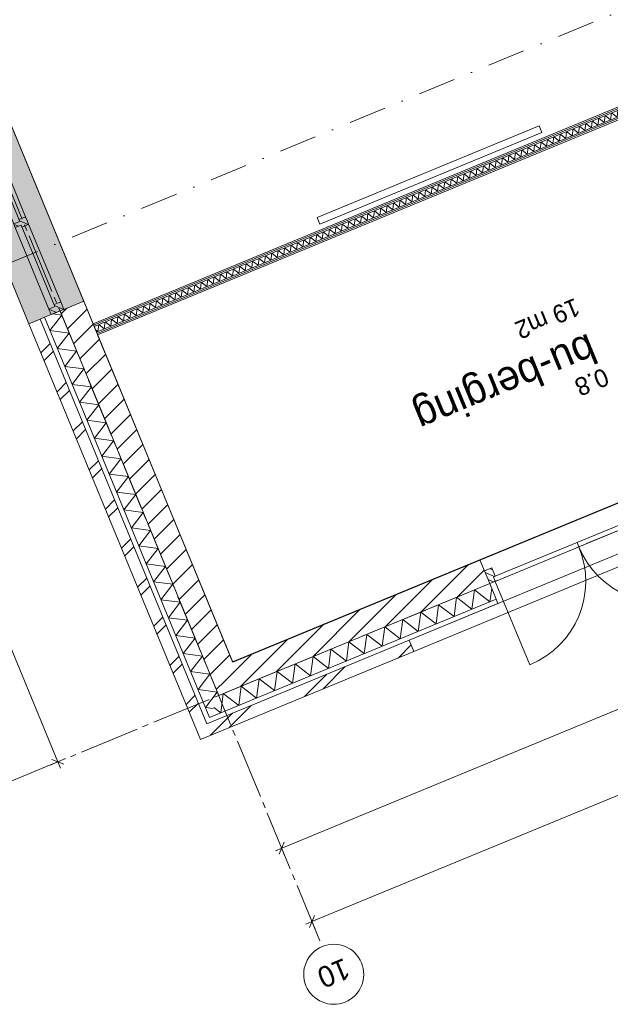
# Model space of a CAD drawing. Header units: millimetres. Extents: x -76965 to 1081933, y -21129 to 30747.
# Tile 2 of 114: x -66914 to -61996, y -21052 to -12854. Entities that reach past the tile are written whole.
import ezdxf
from ezdxf.enums import TextEntityAlignment as Align

# ---------------------------------------------------------------- set-up
doc = ezdxf.new("R2010")
doc.units = ezdxf.units.MM
doc.header["$MEASUREMENT"] = 0
doc.linetypes.add('B0204', pattern=[650, 500, -50, 50, -50])
doc.linetypes.add('B0302', pattern=[625.500011, 313.000011, -156.25, 0, -156.25])
for name, color, linetype in [('007 Stramien', 7, 'Continuous'), ('021 Buitenwanden', 7, 'Continuous'), ('021 Buitenwanden 2D arcering', 7, 'Continuous'), ('021 Buitenwanden Afdek-arcering', 7, 'Continuous'), ('021 Buitenwanden Deuren', 7, 'Continuous'), ('021 Buitenwanden Doorsnede-arcering', 7, 'Continuous'), ('021 Buitenwanden Laagscheidingslijnen', 7, 'Continuous'), ('021 Buitenwanden Ramen', 7, 'Continuous'), ('022 Binnenwanden', 7, 'Continuous'), ('022 Binnenwanden Doorsnede-arcering', 7, 'Continuous'), ('022 Binnenwanden Laagscheidingslijnen', 7, 'Continuous'), ('023 Dekvloer', 7, 'Continuous'), ('079 Vaste inrichting', 7, 'Continuous'), ('102 Teksten ruimten _ Zones', 7, 'Continuous'), ('102 Teksten ruimten _ Zones Zone omranding', 7, 'Continuous'), ('102 Teksten ruimten _ Zones Zone tekst', 7, 'Continuous'), ('121 Drsn-en gevelaanduidingen', 7, 'Continuous'), ('160 Presentatie_Aankleding 2D', 7, 'Continuous')]:
    doc.layers.add(name, color=color, linetype=linetype)
doc.styles.add('GENERATED_STYLE_1', font='txt')
doc.dimstyles.new('GENERATED_STYLE__1', dxfattribs={"dimtxt": 300, "dimasz": 71.25, "dimexe": 0.18, "dimexo": 0, "dimgap": 0.09, "dimtad": 1, "dimdec": 0, "dimzin": 0, "dimdsep": 46, "dimtxsty": 'GENERATED_STYLE_1', "dimblk": 'ARROWHEAD_6', "dimblk1": 'ARROWHEAD_6', "dimblk2": 'ARROWHEAD_6', "dimcen": 0.09, "dimclrd": 1, "dimclre": 1, "dimclrt": 2, "dimadec": 1, "dimazin": 0, "dimtfac": 1, "dimtdec": 4, "dimtmove": 0, "dimatfit": 3, "dimfxl": 1, "dimtolj": 1, "dimtzin": 0, "dimarcsym": 0})
pattern_1 = [(45, (0, 0), (-229.8097, 229.8097), []), (45, (-45.96, 45.96), (-229.8097, 229.8097), [])]
pattern_2 = [(45, (0, 0), (-88.38835, 88.38835), [])]
pattern_3 = [(45, (0, 0), (-31.8198, 31.8198), [])]

# ---------------------------------------------------------------- blocks, each defined once
blk = doc.blocks.new('Slab_1_1', base_point=(-2608.4, 7603))
at = {"layer": '023 Dekvloer', "color": 1, "linetype": 'Continuous', "lineweight": 0, "flags": 128}
blk.add_lwpolyline([(-2608.4, 7603), (-65140.3, -18201.4), (-72388.9, -636), (-38625.6, 13296.7), (-39373.3, 15108.5), (-10604.5, 26980.2)], close=True, dxfattribs=at)
blk = doc.blocks.new('*D75')
at = {"layer": '160 Presentatie_Aankleding 2D', "color": 1, "linetype": 'Continuous', "lineweight": 0}
for p, q in [((-47155.6, -12499.3), (-55844.8, -16085)), ((-55871.6, -16020), (-55818, -16150)), ((-55865.2, -16133.9), (-55824.4, -16036)), ((-55844.8, -16085), (-64731.8, -19752.3)), ((-64731.8, -19752.3), (-64783.8, -19773.8)), ((-64758.7, -19687.3), (-64705, -19817.3)), ((-64711.5, -19703.3), (-64752.2, -19801.3))]:
    blk.add_line(p, q, dxfattribs=at)
at = {"layer": '160 Presentatie_Aankleding 2D', "color": 2, "lineweight": 0, "insert": (-59791.3, -17778.4), "char_height": 300, "attachment_point": 7, "rotation": 202.42397, "style": 'GENERATED_STYLE_1'}
blk.add_mtext('\\A1;{\\fArial|b0|i0|c0|p38;9.614}', dxfattribs=at)
blk = doc.blocks.new('ARROWHEAD_6')
at = {"color": 0, "linetype": 'Continuous', "lineweight": 0}
for p, q in [((0, 0), (-1, 0)), ((-0.5, -0.5), (0.5, 0.5))]:
    blk.add_line(p, q, dxfattribs=at)
blk = doc.blocks.new('*D83')
at = {"layer": '160 Presentatie_Aankleding 2D', "color": 1, "linetype": 'Continuous', "lineweight": 0}
for p, q in [((-69358, -12524.8), (-69228, -12471.2)), ((-69244.1, -12518.4), (-69342, -12477.7)), ((-69293, -12498), (-66596, -19033.6)), ((-66661, -19060.4), (-66531, -19006.8)), ((-66645, -19013.3), (-66547.1, -19054)), ((-66596, -19033.6), (-66574.6, -19085.6))]:
    blk.add_line(p, q, dxfattribs=at)
at = {"layer": '160 Presentatie_Aankleding 2D', "color": 2, "lineweight": 0, "insert": (-68084.7, -15268.8), "char_height": 300, "attachment_point": 7, "rotation": 292.42397, "style": 'GENERATED_STYLE_1'}
blk.add_mtext('\\A1;{\\fArial|b0|i0|c0|p38;7.070}', dxfattribs=at)
blk = doc.blocks.new('*D93')
at = {"layer": '160 Presentatie_Aankleding 2D', "color": 1, "linetype": 'Continuous', "lineweight": 0}
for p, q in [((-1579.3, 5670.3), (-1525.6, 5540.3)), ((-1552.5, 5605.3), (-64480.1, -20362.4)), ((-1572.8, 5556.3), (-1532.1, 5654.2)), ((-1500.5, 5626.7), (-1552.5, 5605.3)), ((-64506.9, -20297.4), (-64453.3, -20427.4)), ((-64459.7, -20313.5), (-64500.4, -20411.4)), ((-64480.1, -20362.4), (-64532.1, -20383.9))]:
    blk.add_line(p, q, dxfattribs=at)
at = {"layer": '160 Presentatie_Aankleding 2D', "color": 2, "lineweight": 0, "insert": (-32414, -7195), "char_height": 300, "attachment_point": 7, "rotation": 202.42397, "style": 'GENERATED_STYLE_1'}
blk.add_mtext('\\A1;{\\fArial|b0|i0|c0|p38;68.075}', dxfattribs=at)
blk = doc.blocks.new('Cutting Plane_4_1', base_point=(-69552.7, -15934.5))
at = {"layer": '121 Drsn-en gevelaanduidingen', "color": 9, "linetype": 'B0302', "lineweight": 0}
blk.add_line((-69367.8, -15858.2), (-12464.1, 7623.7), dxfattribs=at)
blk = doc.blocks.new('*X112')
at = {"layer": '021 Buitenwanden Doorsnede-arcering', "color": 250, "linetype": 'Continuous', "lineweight": 0, "true_color": 0x3f3f3f}
for p, q in [((-66662, -15441.9), (-66563.4, -15313.8)), ((-66638.5, -15303.8), (-66563.4, -15313.8)), ((-66662, -15441.9), (-66501.8, -15463.2)), ((-66600.4, -15591.4), (-66501.8, -15463.2)), ((-66600.4, -15591.4), (-66440.1, -15612.7)), ((-66538.7, -15740.8), (-66440.1, -15612.7)), ((-66538.7, -15740.8), (-66378.4, -15762.1)), ((-66477, -15890.2), (-66378.4, -15762.1)), ((-66477, -15890.2), (-66316.8, -15911.5)), ((-66415.4, -16039.7), (-66316.8, -15911.5)), ((-66415.4, -16039.7), (-66255.1, -16061)), ((-66353.7, -16189.1), (-66255.1, -16061)), ((-66353.7, -16189.1), (-66193.4, -16210.4)), ((-66292, -16338.5), (-66193.4, -16210.4)), ((-66292, -16338.5), (-66131.8, -16359.8)), ((-66230.4, -16488), (-66131.8, -16359.8)), ((-66230.4, -16488), (-66070.1, -16509.3)), ((-66168.7, -16637.4), (-66070.1, -16509.3)), ((-66168.7, -16637.4), (-66008.4, -16658.7)), ((-66107, -16786.8), (-66008.4, -16658.7)), ((-66107, -16786.8), (-65946.8, -16808.1)), ((-66045.4, -16936.3), (-65946.8, -16808.1)), ((-66045.4, -16936.3), (-65885.1, -16957.6)), ((-65983.7, -17085.7), (-65885.1, -16957.6)), ((-65983.7, -17085.7), (-65823.5, -17107)), ((-65922, -17235.1), (-65823.5, -17107)), ((-65922, -17235.1), (-65761.8, -17256.4)), ((-65860.4, -17384.6), (-65761.8, -17256.4)), ((-65860.4, -17384.6), (-65700.1, -17405.9)), ((-65798.7, -17534), (-65700.1, -17405.9)), ((-65798.7, -17534), (-65638.5, -17555.3)), ((-65737, -17683.4), (-65638.5, -17555.3)), ((-65737, -17683.4), (-65576.8, -17704.7)), ((-65675.4, -17832.9), (-65576.8, -17704.7)), ((-65675.4, -17832.9), (-65515.1, -17854.2)), ((-65613.7, -17982.3), (-65515.1, -17854.2)), ((-65613.7, -17982.3), (-65453.5, -18003.6)), ((-65552, -18131.7), (-65453.5, -18003.6)), ((-65552, -18131.7), (-65391.8, -18153.1)), ((-65490.4, -18281.2), (-65391.8, -18153.1)), ((-65490.4, -18281.2), (-65330.1, -18302.5)), ((-65428.7, -18430.6), (-65330.1, -18302.5)), ((-65428.7, -18430.6), (-65268.5, -18451.9)), ((-65367, -18580), (-65268.5, -18451.9)), ((-65367, -18580), (-65301.4, -18588.8))]:
    blk.add_line(p, q, dxfattribs=at)
blk = doc.blocks.new('R2e hout 17_2')
at = {"layer": '021 Buitenwanden 2D arcering', "linetype": 'Continuous', "lineweight": 0, "true_color": 0x000000}
h = blk.add_hatch(dxfattribs=at)
h.set_pattern_fill('310_Naaldhout__01__0001', color=18, style=0, pattern_type=2)
h.set_pattern_definition(pattern_3)
h.paths.add_polyline_path([(-800, 0), (-800, -114), (-733, -114), (-733, -54), (-750, -54), (-750, 0)])
h = blk.add_hatch(dxfattribs=at)
h.set_pattern_fill('310_Naaldhout__01__0001', color=18, style=0, pattern_type=2)
h.set_pattern_definition(pattern_3)
h.paths.add_polyline_path([(0, -114), (0, 0), (-16.5, 0), (-16.5, -54), (-33.5, -54), (-33.5, -114)])
h = blk.add_hatch(dxfattribs=at)
h.set_pattern_fill('310_Naaldhout__01__0001', color=18, style=0, pattern_type=2)
h.set_pattern_definition(pattern_3)
h.paths.add_polyline_path([(0, 0), (0, -114), (33.5, -114), (33.5, -54), (16.5, -54), (16.5, 0)])
h = blk.add_hatch(dxfattribs=at)
h.set_pattern_fill('310_Naaldhout__01__0001', color=18, style=0, pattern_type=2)
h.set_pattern_definition(pattern_3)
h.paths.add_polyline_path([(800, -114), (800, 0), (750, 0), (750, -54), (733, -54), (733, -114)])
at = {"layer": '021 Buitenwanden Ramen', "color": 1, "linetype": 'Continuous', "lineweight": 0}
for p, q in [((-800, 200), (800, 200)), ((-800, 0), (-750, 0)), ((-800, -114), (-800, 0)), ((-750, 0), (-750, -54)), ((-750, 0), (-16.5, 0)), ((-16.5, -54), (-16.5, 0)), ((-16.5, 0), (0, 0)), ((0, 0), (16.5, 0)), ((16.5, 0), (16.5, -54)), ((16.5, 0), (750, 0)), ((750, -54), (750, 0)), ((750, 0), (800, 0)), ((800, 0), (800, -114)), ((-750, -54), (-733, -54)), ((-750, -54), (-16.5, -54)), ((-750, -54), (-16.5, -54)), ((-733, -54), (-733, -114)), ((-33.5, -114), (-33.5, -54)), ((-33.5, -54), (-16.5, -54)), ((16.5, -54), (33.5, -54)), ((16.5, -54), (750, -54)), ((16.5, -54), (750, -54)), ((33.5, -54), (33.5, -114)), ((733, -114), (733, -54)), ((733, -54), (750, -54)), ((-733, -114), (-800, -114)), ((-33.5, -114), (-733, -114)), ((0, -114), (-33.5, -114)), ((33.5, -114), (0, -114)), ((733, -114), (33.5, -114)), ((800, -114), (733, -114)), ((-800, -294), (800, -294))]:
    blk.add_line(p, q, dxfattribs=at)
at = {"layer": '021 Buitenwanden Ramen', "color": 254, "linetype": 'Continuous', "lineweight": 0, "true_color": 0xdfdfdf}
for p, q in [((-800, 0), (-800, -80)), ((800, 0), (800, -80))]:
    blk.add_line(p, q, dxfattribs=at)
at = {"layer": '021 Buitenwanden Ramen', "color": 2, "linetype": 'Continuous', "lineweight": 0}
for p, q in [((-800, -80), (-800, -114)), ((800, -80), (800, -114))]:
    blk.add_line(p, q, dxfattribs=at)
blk = doc.blocks.new('Wall_12_1', base_point=(-65140.3, -18201.4))
at = {"layer": '021 Buitenwanden Afdek-arcering', "linetype": 'Continuous', "lineweight": 0, "true_color": 0xffffff}
blk.add_hatch(color=7, dxfattribs=at).paths.add_polyline_path([(-67447.1, -13906.6), (-66836.7, -15385.6), (-66651.8, -15309.3), (-66546.5, -15265.8), (-66380.1, -15197.1), (-66990.4, -13718.1), (-67156.8, -13786.8), (-67262.2, -13830.3)])
at = {"layer": '021 Buitenwanden Doorsnede-arcering', "linetype": 'Continuous', "lineweight": 0, "true_color": 0x000000}
h = blk.add_hatch(dxfattribs=at)
h.set_pattern_fill('130_Kalkzandsteen_0001', color=18, style=0, pattern_type=2)
h.set_pattern_definition(pattern_2)
h.paths.add_polyline_path([(-66577.9, -15278.8), (-65256.5, -18480.9), (-65140.3, -18201.4), (-66380.1, -15197.1), (-66546.5, -15265.8)])
h = blk.add_hatch(dxfattribs=at)
h.set_pattern_fill('145_Baksteen_0001', color=18, style=0, pattern_type=2)
h.set_pattern_definition(pattern_1)
h.paths.add_polyline_path([(-66836.7, -15385.6), (-65408.5, -18846.5), (-65354.3, -18715.9), (-66744.3, -15347.4)])
at = {"layer": '021 Buitenwanden', "color": 2, "linetype": 'Continuous', "lineweight": 0}
for p, q in [((-66546.5, -15265.8), (-66380.1, -15197.1)), ((-66577.9, -15278.8), (-66546.5, -15265.8))]:
    blk.add_line(p, q, dxfattribs=at)
at = {"layer": '021 Buitenwanden', "color": 254, "linetype": 'Continuous', "lineweight": 0, "true_color": 0xdfdfdf}
for p, q in [((-66707.3, -15332.2), (-66651.8, -15309.3)), ((-66651.8, -15309.3), (-66577.9, -15278.8))]:
    blk.add_line(p, q, dxfattribs=at)
at = {"layer": '021 Buitenwanden', "color": 3, "linetype": 'Continuous', "lineweight": 0}
blk.add_line((-66836.7, -15385.6), (-66744.3, -15347.4), dxfattribs=at)
at = {"layer": '021 Buitenwanden', "color": 9, "linetype": 'Continuous', "lineweight": 0}
blk.add_line((-66744.3, -15347.4), (-66707.3, -15332.2), dxfattribs=at)
at = {"layer": '021 Buitenwanden', "color": 2, "linetype": 'Continuous', "lineweight": 0, "flags": 128}
blk.add_lwpolyline([(-65140.3, -18201.4), (-66380.1, -15197.1)], dxfattribs=at)
at = {"layer": '021 Buitenwanden', "color": 3, "linetype": 'Continuous', "lineweight": 0, "flags": 128}
blk.add_lwpolyline([(-66836.7, -15385.6), (-65408.5, -18846.5)], dxfattribs=at)
at = {"layer": '021 Buitenwanden Laagscheidingslijnen', "color": 2, "linetype": 'Continuous', "lineweight": 0}
blk.add_line((-66577.9, -15278.8), (-65256.5, -18480.9), dxfattribs=at)
at = {"layer": '021 Buitenwanden Laagscheidingslijnen', "color": 3, "linetype": 'Continuous', "lineweight": 0}
blk.add_line((-66744.3, -15347.4), (-65354.3, -18715.9), dxfattribs=at)
at = {"layer": '021 Buitenwanden Laagscheidingslijnen', "color": 1, "linetype": 'Continuous', "lineweight": 0}
blk.add_line((-66707.3, -15332.2), (-65332.5, -18663.7), dxfattribs=at)
at = {"layer": '021 Buitenwanden', "color": 1, "lineweight": 0}
blk.add_blockref('*X112', (0, 0), dxfattribs=at)
at = {"layer": '021 Buitenwanden Ramen', "color": 1, "linetype": 'Continuous', "lineweight": 0, "zscale": 1000, "rotation": 112.4239742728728}
blk.add_blockref('R2e hout 17_2', (-66957, -14569.8), dxfattribs=at)
blk = doc.blocks.new('*X153')
at = {"layer": '021 Buitenwanden Doorsnede-arcering', "color": 250, "linetype": 'Continuous', "lineweight": 0, "true_color": 0x3f3f3f}
for p, q in [((-63147.6, -17762), (-63126.2, -17601.8)), ((-62998.1, -17700.4), (-63126.2, -17601.8)), ((-62998.1, -17700.4), (-62983.4, -17589.4)), ((-63297, -17823.7), (-63275.7, -17663.4)), ((-63147.6, -17762), (-63275.7, -17663.4)), ((-63595.9, -17947), (-63574.6, -17786.8)), ((-63446.4, -17885.3), (-63574.6, -17786.8)), ((-63446.4, -17885.3), (-63425.1, -17725.1)), ((-63297, -17823.7), (-63425.1, -17725.1)), ((-63745.3, -18008.7), (-63724, -17848.4)), ((-63595.9, -17947), (-63724, -17848.4)), ((-63894.7, -18070.3), (-63873.4, -17910.1)), ((-63745.3, -18008.7), (-63873.4, -17910.1)), ((-64193.6, -18193.7), (-64172.3, -18033.4)), ((-64044.2, -18132), (-64172.3, -18033.4)), ((-64044.2, -18132), (-64022.9, -17971.8)), ((-63894.7, -18070.3), (-64022.9, -17971.8)), ((-64343, -18255.3), (-64321.7, -18095.1)), ((-64193.6, -18193.7), (-64321.7, -18095.1)), ((-64492.5, -18317), (-64471.2, -18156.8)), ((-64343, -18255.3), (-64471.2, -18156.8)), ((-64791.3, -18440.3), (-64770, -18280.1)), ((-64641.9, -18378.7), (-64770, -18280.1)), ((-64641.9, -18378.7), (-64620.6, -18218.4)), ((-64492.5, -18317), (-64620.6, -18218.4)), ((-64940.8, -18502), (-64919.5, -18341.8)), ((-64791.3, -18440.3), (-64919.5, -18341.8)), ((-65090.2, -18563.7), (-65068.9, -18403.4)), ((-64940.8, -18502), (-65068.9, -18403.4)), ((-65239.6, -18625.3), (-65218.3, -18465.1)), ((-65090.2, -18563.7), (-65218.3, -18465.1)), ((-65239.6, -18625.3), (-65297.9, -18580.5))]:
    blk.add_line(p, q, dxfattribs=at)
blk = doc.blocks.new('R nis rechthoekig 17_4')
at = {"layer": '021 Buitenwanden Ramen', "color": 1, "linetype": 'Continuous', "lineweight": 0}
for p, q in [((-1202.7, 100), (1202.7, 100)), ((-1202.7, 100), (-1202.7, 0)), ((1202.7, 0), (1202.7, 100)), ((-1202.7, 0), (1202.7, 0))]:
    blk.add_line(p, q, dxfattribs=at)
blk.add_point((1202.7, 100), dxfattribs=at)
blk = doc.blocks.new('D2a bi h 17_2')
at = {"layer": '021 Buitenwanden 2D arcering', "linetype": 'Continuous', "lineweight": 0, "true_color": 0x000000}
h = blk.add_hatch(dxfattribs=at)
h.set_pattern_fill('310_Naaldhout__01__0001', color=18, style=0, pattern_type=2)
h.set_pattern_definition(pattern_3)
h.paths.add_polyline_path([(-802.7, 0), (-802.7, -114), (-769.2, -114), (-769.2, 0)])
h = blk.add_hatch(dxfattribs=at)
h.set_pattern_fill('310_Naaldhout__01__0001', color=18, style=0, pattern_type=2)
h.set_pattern_definition(pattern_3)
h.paths.add_polyline_path([(-769.2, 0), (-769.2, -114), (-752.7, -114), (-752.7, 0)])
h = blk.add_hatch(dxfattribs=at)
h.set_pattern_fill('310_Naaldhout__01__0001', color=18, style=0, pattern_type=2)
h.set_pattern_definition(pattern_3)
h.paths.add_polyline_path([(752.7, 0), (752.7, -114), (769.2, -114), (769.2, 0)])
h = blk.add_hatch(dxfattribs=at)
h.set_pattern_fill('310_Naaldhout__01__0001', color=18, style=0, pattern_type=2)
h.set_pattern_definition(pattern_3)
h.paths.add_polyline_path([(802.7, 0), (769.2, 0), (769.2, -114), (802.7, -114)])
h = blk.add_hatch(dxfattribs=at)
h.set_pattern_fill('310_Naaldhout__01__0001', color=18, style=0, pattern_type=2)
h.set_pattern_definition(pattern_3)
h.paths.add_polyline_path([(-752.7, -40), (-752.7, -114), (-735.7, -114), (-735.7, -40)])
h = blk.add_hatch(dxfattribs=at)
h.set_pattern_fill('310_Naaldhout__01__0001', color=18, style=0, pattern_type=2)
h.set_pattern_definition(pattern_3)
h.paths.add_polyline_path([(752.7, -40), (735.7, -40), (735.7, -114), (752.7, -114)])
at = {"layer": '021 Buitenwanden Deuren', "color": 9, "linetype": 'Continuous', "lineweight": 0}
for p, q in [((-752.7, 0), (-752.7, 752.7)), ((752.7, 0), (752.7, 752.7))]:
    blk.add_line(p, q, dxfattribs=at)
at = {"layer": '021 Buitenwanden Deuren', "color": 1, "linetype": 'Continuous', "lineweight": 0}
for p, q in [((-802.7, 0), (-735.7, 0)), ((-752.7, 0), (752.7, 0)), ((-752.7, -40), (-752.7, 0)), ((0, 0), (0, -40)), ((735.7, 0), (802.7, 0)), ((752.7, 0), (752.7, -40)), ((752.7, -40), (-752.7, -40)), ((-735.7, -40), (-735.7, -114)), ((735.7, -40), (735.7, -114)), ((-802.7, -114), (-735.7, -114)), ((735.7, -114), (802.7, -114))]:
    blk.add_line(p, q, dxfattribs=at)
at = {"layer": '021 Buitenwanden Deuren', "color": 2, "linetype": 'Continuous', "lineweight": 0}
for p, q in [((-802.7, -114), (-802.7, 0)), ((802.7, -114), (802.7, 0))]:
    blk.add_line(p, q, dxfattribs=at)
at = {"layer": '021 Buitenwanden Deuren', "color": 9, "linetype": 'Continuous', "lineweight": 0}
for centre, start, end in [((-752.7, 0), 0, 90), ((752.7, 0), 90, 180)]:
    blk.add_arc(centre, 752.7, start, end, dxfattribs=at)
blk = doc.blocks.new('Wall_15_1', base_point=(-39019.9, -7422.6))
at = {"layer": '021 Buitenwanden Doorsnede-arcering', "linetype": 'Continuous', "lineweight": 0, "true_color": 0x000000}
h = blk.add_hatch(dxfattribs=at)
h.set_pattern_fill('130_Kalkzandsteen_0001', color=18, style=0, pattern_type=2)
h.set_pattern_definition(pattern_2)
h.paths.add_polyline_path([(-65140.3, -18201.4), (-65256.5, -18480.9), (-62999.8, -17549.6), (-63043.3, -17444.2), (-63081.4, -17351.8)])
h = blk.add_hatch(dxfattribs=at)
h.set_pattern_fill('145_Baksteen_0001', color=18, style=0, pattern_type=2)
h.set_pattern_definition(pattern_1)
h.paths.add_polyline_path([(-65354.3, -18715.9), (-65408.5, -18846.5), (-63632.5, -18113.6), (-63670.6, -18021.1)])
at = {"layer": '021 Buitenwanden', "color": 2, "linetype": 'Continuous', "lineweight": 0}
for p, q in [((-63081.4, -17351.8), (-63043.3, -17444.2)), ((-63043.3, -17444.2), (-62999.8, -17549.6))]:
    blk.add_line(p, q, dxfattribs=at)
at = {"layer": '021 Buitenwanden', "color": 254, "linetype": 'Continuous', "lineweight": 0, "true_color": 0xdfdfdf}
blk.add_line((-62999.8, -17549.6), (-62946.4, -17679), dxfattribs=at)
at = {"layer": '021 Buitenwanden', "color": 9, "linetype": 'Continuous', "lineweight": 0}
blk.add_line((-62946.4, -17679), (-62931.1, -17716), dxfattribs=at)
at = {"layer": '021 Buitenwanden', "color": 1, "linetype": 'Continuous', "lineweight": 0}
for p in [(-62931.1, -17716), (-63632.5, -18113.6)]:
    blk.add_line(p, (-63670.6, -18021.1), dxfattribs=at)
at = {"layer": '021 Buitenwanden', "color": 2, "linetype": 'Continuous', "lineweight": 0, "flags": 128}
blk.add_lwpolyline([(-63081.4, -17351.8), (-65140.3, -18201.4)], dxfattribs=at)
at = {"layer": '021 Buitenwanden', "color": 3, "linetype": 'Continuous', "lineweight": 0, "flags": 128}
blk.add_lwpolyline([(-65408.5, -18846.5), (-63632.5, -18113.6)], dxfattribs=at)
at = {"layer": '021 Buitenwanden Laagscheidingslijnen', "color": 2, "linetype": 'Continuous', "lineweight": 0}
blk.add_line((-65256.5, -18480.9), (-62999.8, -17549.6), dxfattribs=at)
at = {"layer": '021 Buitenwanden Laagscheidingslijnen', "color": 1, "linetype": 'Continuous', "lineweight": 0}
blk.add_line((-65332.5, -18663.7), (-62946.4, -17679), dxfattribs=at)
at = {"layer": '021 Buitenwanden Laagscheidingslijnen', "color": 3, "linetype": 'Continuous', "lineweight": 0}
blk.add_line((-65354.3, -18715.9), (-63670.6, -18021.1), dxfattribs=at)
at = {"layer": '021 Buitenwanden', "color": 1, "lineweight": 0}
blk.add_blockref('*X153', (0, 0), dxfattribs=at)
at = {"layer": '021 Buitenwanden Deuren', "color": 1, "linetype": 'Continuous', "lineweight": 0, "xscale": -1, "zscale": 1000, "rotation": 202.4239728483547}
blk.add_blockref('D2a bi h 17_2', (-62257.8, -17243.4), dxfattribs=at)
at = {"layer": '021 Buitenwanden Ramen', "color": 1, "linetype": 'Continuous', "lineweight": 0, "zscale": 1000, "rotation": 202.4239728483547}
blk.add_blockref('R nis rechthoekig 17_4', (-62558.9, -17562.4), dxfattribs=at)
blk = doc.blocks.new('bu-berging_0.8_10_1', base_point=(-62881.1, -15837.8))
at = {"layer": '102 Teksten ruimten _ Zones Zone tekst', "color": 2, "lineweight": 0, "style": 'GENERATED_STYLE_1'}
for tag, height, p in [('ROOM_AREA', 150, (-62231.7, -15306.6)), ('ROOM_NAME', 250, (-62081.8, -15692.6)), ('ROOM_NUMBER', 150, (-61991.9, -15887.7))]:
    blk.add_attdef(tag, text='', height=height, rotation=202.42397, dxfattribs=at).set_placement(p, align=Align.TOP_LEFT)
blk = doc.blocks.new('*X1121')
at = {"layer": '022 Binnenwanden Doorsnede-arcering', "color": 250, "linetype": 'Continuous', "lineweight": 0, "true_color": 0x3f3f3f}
for p, q in [((-60338.7, -13005.2), (-60331.1, -12948)), ((-60285.4, -12983.2), (-60331.1, -12948)), ((-60285.4, -12983.2), (-60277.8, -12925.9)), ((-60246.5, -12950), (-60277.8, -12925.9)), ((-60498.9, -13071.3), (-60491.2, -13014)), ((-60445.5, -13049.2), (-60491.2, -13014)), ((-60445.5, -13049.2), (-60437.9, -12992)), ((-60392.1, -13027.2), (-60437.9, -12992)), ((-60392.1, -13027.2), (-60384.5, -12970)), ((-60338.7, -13005.2), (-60384.5, -12970)), ((-60712.3, -13159.4), (-60704.7, -13102.1)), ((-60659, -13137.3), (-60704.7, -13102.1)), ((-60659, -13137.3), (-60651.4, -13080.1)), ((-60605.6, -13115.3), (-60651.4, -13080.1)), ((-60605.6, -13115.3), (-60598, -13058.1)), ((-60552.2, -13093.3), (-60598, -13058.1)), ((-60552.2, -13093.3), (-60544.6, -13036.1)), ((-60498.9, -13071.3), (-60544.6, -13036.1)), ((-60925.8, -13247.5), (-60918.2, -13190.2)), ((-60872.4, -13225.4), (-60918.2, -13190.2)), ((-60872.4, -13225.4), (-60864.8, -13168.2)), ((-60819.1, -13203.4), (-60864.8, -13168.2)), ((-60819.1, -13203.4), (-60811.5, -13146.2)), ((-60765.7, -13181.4), (-60811.5, -13146.2)), ((-60765.7, -13181.4), (-60758.1, -13124.2)), ((-60712.3, -13159.4), (-60758.1, -13124.2)), ((-61139.3, -13335.5), (-61131.7, -13278.3)), ((-61085.9, -13313.5), (-61131.7, -13278.3)), ((-61085.9, -13313.5), (-61078.3, -13256.3)), ((-61032.5, -13291.5), (-61078.3, -13256.3)), ((-61032.5, -13291.5), (-61024.9, -13234.3)), ((-60979.2, -13269.5), (-61024.9, -13234.3)), ((-60979.2, -13269.5), (-60971.6, -13212.2)), ((-60925.8, -13247.5), (-60971.6, -13212.2)), ((-61299.4, -13401.6), (-61291.8, -13344.4)), ((-61246, -13379.6), (-61291.8, -13344.4)), ((-61246, -13379.6), (-61238.4, -13322.4)), ((-61192.7, -13357.6), (-61238.4, -13322.4)), ((-61192.7, -13357.6), (-61185, -13300.3)), ((-61139.3, -13335.5), (-61185, -13300.3)), ((-61512.9, -13489.7), (-61505.3, -13432.5)), ((-61459.5, -13467.7), (-61505.3, -13432.5)), ((-61459.5, -13467.7), (-61451.9, -13410.5)), ((-61406.1, -13445.7), (-61451.9, -13410.5)), ((-61406.1, -13445.7), (-61398.5, -13388.4)), ((-61352.8, -13423.6), (-61398.5, -13388.4)), ((-61352.8, -13423.6), (-61345.2, -13366.4)), ((-61299.4, -13401.6), (-61345.2, -13366.4)), ((-61726.4, -13577.8), (-61718.7, -13520.6)), ((-61673, -13555.8), (-61718.7, -13520.6)), ((-61673, -13555.8), (-61665.4, -13498.6)), ((-61619.6, -13533.8), (-61665.4, -13498.6)), ((-61619.6, -13533.8), (-61612, -13476.5)), ((-61566.2, -13511.7), (-61612, -13476.5)), ((-61566.2, -13511.7), (-61558.6, -13454.5)), ((-61512.9, -13489.7), (-61558.6, -13454.5)), ((-61886.5, -13643.9), (-61878.8, -13586.6)), ((-61833.1, -13621.9), (-61878.8, -13586.6)), ((-61833.1, -13621.9), (-61825.5, -13564.6)), ((-61779.7, -13599.8), (-61825.5, -13564.6)), ((-61779.7, -13599.8), (-61772.1, -13542.6)), ((-61726.4, -13577.8), (-61772.1, -13542.6)), ((-62099.9, -13732), (-62092.3, -13674.7)), ((-62046.6, -13709.9), (-62092.3, -13674.7)), ((-62046.6, -13709.9), (-62039, -13652.7)), ((-61993.2, -13687.9), (-62039, -13652.7)), ((-61993.2, -13687.9), (-61985.6, -13630.7)), ((-61939.8, -13665.9), (-61985.6, -13630.7)), ((-61939.8, -13665.9), (-61932.2, -13608.7)), ((-61886.5, -13643.9), (-61932.2, -13608.7)), ((-62313.4, -13820.1), (-62305.8, -13762.8)), ((-62260, -13798), (-62305.8, -13762.8)), ((-62260, -13798), (-62252.4, -13740.8)), ((-62206.7, -13776), (-62252.4, -13740.8)), ((-62206.7, -13776), (-62199.1, -13718.8)), ((-62153.3, -13754), (-62199.1, -13718.8)), ((-62153.3, -13754), (-62145.7, -13696.8)), ((-62099.9, -13732), (-62145.7, -13696.8)), ((-62526.9, -13908.2), (-62519.3, -13850.9)), ((-62473.5, -13886.1), (-62519.3, -13850.9)), ((-62473.5, -13886.1), (-62465.9, -13828.9)), ((-62420.2, -13864.1), (-62465.9, -13828.9)), ((-62420.2, -13864.1), (-62412.5, -13806.9)), ((-62366.8, -13842.1), (-62412.5, -13806.9)), ((-62366.8, -13842.1), (-62359.2, -13784.9)), ((-62313.4, -13820.1), (-62359.2, -13784.9)), ((-62687, -13974.2), (-62679.4, -13917)), ((-62633.6, -13952.2), (-62679.4, -13917)), ((-62633.6, -13952.2), (-62626, -13895)), ((-62580.3, -13930.2), (-62626, -13895)), ((-62580.3, -13930.2), (-62572.7, -13872.9)), ((-62526.9, -13908.2), (-62572.7, -13872.9)), ((-62900.5, -14062.3), (-62892.9, -14005.1)), ((-62847.1, -14040.3), (-62892.9, -14005.1)), ((-62847.1, -14040.3), (-62839.5, -13983.1)), ((-62793.7, -14018.3), (-62839.5, -13983.1)), ((-62793.7, -14018.3), (-62786.1, -13961)), ((-62740.4, -13996.3), (-62786.1, -13961)), ((-62740.4, -13996.3), (-62732.8, -13939)), ((-62687, -13974.2), (-62732.8, -13939)), ((-63114, -14150.4), (-63106.3, -14093.2)), ((-63060.6, -14128.4), (-63106.3, -14093.2)), ((-63060.6, -14128.4), (-63053, -14071.2)), ((-63007.2, -14106.4), (-63053, -14071.2)), ((-63007.2, -14106.4), (-62999.6, -14049.1)), ((-62953.9, -14084.3), (-62999.6, -14049.1)), ((-62953.9, -14084.3), (-62946.2, -14027.1)), ((-62900.5, -14062.3), (-62946.2, -14027.1)), ((-63327.4, -14238.5), (-63319.8, -14181.3)), ((-63274.1, -14216.5), (-63319.8, -14181.3)), ((-63274.1, -14216.5), (-63266.5, -14159.3)), ((-63220.7, -14194.5), (-63266.5, -14159.3)), ((-63220.7, -14194.5), (-63213.1, -14137.2)), ((-63167.3, -14172.4), (-63213.1, -14137.2)), ((-63167.3, -14172.4), (-63159.7, -14115.2)), ((-63114, -14150.4), (-63159.7, -14115.2)), ((-63487.5, -14304.6), (-63479.9, -14247.3)), ((-63434.2, -14282.6), (-63479.9, -14247.3)), ((-63434.2, -14282.6), (-63426.6, -14225.3)), ((-63380.8, -14260.5), (-63426.6, -14225.3)), ((-63380.8, -14260.5), (-63373.2, -14203.3)), ((-63327.4, -14238.5), (-63373.2, -14203.3)), ((-63701, -14392.7), (-63693.4, -14335.4)), ((-63647.7, -14370.6), (-63693.4, -14335.4)), ((-63647.7, -14370.6), (-63640, -14313.4)), ((-63594.3, -14348.6), (-63640, -14313.4)), ((-63594.3, -14348.6), (-63586.7, -14291.4)), ((-63540.9, -14326.6), (-63586.7, -14291.4)), ((-63540.9, -14326.6), (-63533.3, -14269.4)), ((-63487.5, -14304.6), (-63533.3, -14269.4)), ((-63914.5, -14480.8), (-63906.9, -14423.5)), ((-63861.1, -14458.7), (-63906.9, -14423.5)), ((-63861.1, -14458.7), (-63853.5, -14401.5)), ((-63807.8, -14436.7), (-63853.5, -14401.5)), ((-63807.8, -14436.7), (-63800.2, -14379.5)), ((-63754.4, -14414.7), (-63800.2, -14379.5)), ((-63754.4, -14414.7), (-63746.8, -14357.5)), ((-63701, -14392.7), (-63746.8, -14357.5)), ((-64074.6, -14546.8), (-64067, -14489.6)), ((-64021.2, -14524.8), (-64067, -14489.6)), ((-64021.2, -14524.8), (-64013.6, -14467.6)), ((-63967.9, -14502.8), (-64013.6, -14467.6)), ((-63967.9, -14502.8), (-63960.3, -14445.6)), ((-63914.5, -14480.8), (-63960.3, -14445.6)), ((-64288.1, -14634.9), (-64280.5, -14577.7)), ((-64234.7, -14612.9), (-64280.5, -14577.7)), ((-64234.7, -14612.9), (-64227.1, -14555.7)), ((-64181.3, -14590.9), (-64227.1, -14555.7)), ((-64181.3, -14590.9), (-64173.7, -14533.7)), ((-64128, -14568.9), (-64173.7, -14533.7)), ((-64128, -14568.9), (-64120.4, -14511.6)), ((-64074.6, -14546.8), (-64120.4, -14511.6)), ((-64501.6, -14723), (-64494, -14665.8)), ((-64448.2, -14701), (-64494, -14665.8)), ((-64448.2, -14701), (-64440.6, -14643.8)), ((-64394.8, -14679), (-64440.6, -14643.8)), ((-64394.8, -14679), (-64387.2, -14621.7)), ((-64341.5, -14657), (-64387.2, -14621.7)), ((-64341.5, -14657), (-64333.8, -14599.7)), ((-64288.1, -14634.9), (-64333.8, -14599.7)), ((-64715, -14811.1), (-64707.4, -14753.9)), ((-64661.7, -14789.1), (-64707.4, -14753.9)), ((-64661.7, -14789.1), (-64654.1, -14731.9)), ((-64608.3, -14767.1), (-64654.1, -14731.9)), ((-64608.3, -14767.1), (-64600.7, -14709.8)), ((-64554.9, -14745), (-64600.7, -14709.8)), ((-64554.9, -14745), (-64547.3, -14687.8)), ((-64501.6, -14723), (-64547.3, -14687.8)), ((-64875.2, -14877.2), (-64867.5, -14820)), ((-64821.8, -14855.2), (-64867.5, -14820)), ((-64821.8, -14855.2), (-64814.2, -14797.9)), ((-64768.4, -14833.1), (-64814.2, -14797.9)), ((-64768.4, -14833.1), (-64760.8, -14775.9)), ((-64715, -14811.1), (-64760.8, -14775.9)), ((-65088.6, -14965.3), (-65081, -14908.1)), ((-65035.3, -14943.3), (-65081, -14908.1)), ((-65035.3, -14943.3), (-65027.6, -14886)), ((-64981.9, -14921.2), (-65027.6, -14886)), ((-64981.9, -14921.2), (-64974.3, -14864)), ((-64928.5, -14899.2), (-64974.3, -14864)), ((-64928.5, -14899.2), (-64920.9, -14842)), ((-64875.2, -14877.2), (-64920.9, -14842)), ((-65302.1, -15053.4), (-65294.5, -14996.1)), ((-65248.7, -15031.4), (-65294.5, -14996.1)), ((-65248.7, -15031.4), (-65241.1, -14974.1)), ((-65195.4, -15009.3), (-65241.1, -14974.1)), ((-65195.4, -15009.3), (-65187.8, -14952.1)), ((-65142, -14987.3), (-65187.8, -14952.1)), ((-65142, -14987.3), (-65134.4, -14930.1)), ((-65088.6, -14965.3), (-65134.4, -14930.1)), ((-65515.6, -15141.5), (-65508, -15084.2)), ((-65462.2, -15119.4), (-65508, -15084.2)), ((-65462.2, -15119.4), (-65454.6, -15062.2)), ((-65408.8, -15097.4), (-65454.6, -15062.2)), ((-65408.8, -15097.4), (-65401.2, -15040.2)), ((-65355.5, -15075.4), (-65401.2, -15040.2)), ((-65355.5, -15075.4), (-65347.9, -15018.2)), ((-65302.1, -15053.4), (-65347.9, -15018.2)), ((-65675.7, -15207.5), (-65668.1, -15150.3)), ((-65622.3, -15185.5), (-65668.1, -15150.3)), ((-65622.3, -15185.5), (-65614.7, -15128.3)), ((-65569, -15163.5), (-65614.7, -15128.3)), ((-65569, -15163.5), (-65561.3, -15106.3)), ((-65515.6, -15141.5), (-65561.3, -15106.3)), ((-65889.2, -15295.6), (-65881.6, -15238.4)), ((-65835.8, -15273.6), (-65881.6, -15238.4)), ((-65835.8, -15273.6), (-65828.2, -15216.4)), ((-65782.4, -15251.6), (-65828.2, -15216.4)), ((-65782.4, -15251.6), (-65774.8, -15194.4)), ((-65729.1, -15229.6), (-65774.8, -15194.4)), ((-65729.1, -15229.6), (-65721.5, -15172.3)), ((-65675.7, -15207.5), (-65721.5, -15172.3)), ((-66102.7, -15383.7), (-66095, -15326.5)), ((-66049.3, -15361.7), (-66095, -15326.5)), ((-66049.3, -15361.7), (-66041.7, -15304.5)), ((-65995.9, -15339.7), (-66041.7, -15304.5)), ((-65995.9, -15339.7), (-65988.3, -15282.4)), ((-65942.5, -15317.7), (-65988.3, -15282.4)), ((-65942.5, -15317.7), (-65934.9, -15260.4)), ((-65889.2, -15295.6), (-65934.9, -15260.4)), ((-66262.8, -15449.8), (-66255.1, -15392.6)), ((-66209.4, -15427.8), (-66255.1, -15392.6)), ((-66209.4, -15427.8), (-66201.8, -15370.5)), ((-66156, -15405.8), (-66201.8, -15370.5)), ((-66156, -15405.8), (-66148.4, -15348.5)), ((-66102.7, -15383.7), (-66148.4, -15348.5)), ((-66262.8, -15449.8), (-66281.9, -15435.1))]:
    blk.add_line(p, q, dxfattribs=at)
blk = doc.blocks.new('Wall_40_1', base_point=(-60269.1, -12895.3))
at = {"layer": '022 Binnenwanden', "color": 1, "linetype": 'Continuous', "lineweight": 0, "flags": 128}
for points in [[(-60269.1, -12895.3), (-66302.5, -15385.1)], [(-66264.4, -15477.5), (-60230.9, -12987.7)], [(-66297.8, -15396.6), (-66302.5, -15385.1)], [(-66293, -15408.2), (-66297.8, -15396.6)], [(-66273.9, -15454.4), (-66293, -15408.2)], [(-66269.1, -15466), (-66273.9, -15454.4)], [(-66264.4, -15477.5), (-66269.1, -15466)]]:
    blk.add_lwpolyline(points, dxfattribs=at)
at = {"layer": '022 Binnenwanden Laagscheidingslijnen', "color": 9, "linetype": 'Continuous', "lineweight": 0}
for p, q in [((-60264.3, -12906.9), (-66297.8, -15396.6)), ((-60259.5, -12918.4), (-66293, -15408.2)), ((-66273.9, -15454.4), (-60240.4, -12964.6)), ((-66269.1, -15466), (-60235.7, -12976.2))]:
    blk.add_line(p, q, dxfattribs=at)
at = {"layer": '022 Binnenwanden', "color": 1, "lineweight": 0}
blk.add_blockref('*X1121', (0, 0), dxfattribs=at)
blk = doc.blocks.new('Notitiebord 17+')
at = {"layer": '079 Vaste inrichting', "color": 1, "linetype": 'Continuous', "lineweight": 0}
for p, q in [((2000, 60), (0, 60)), ((0, 60), (0, 0)), ((0, 0), (2000, 0)), ((2000, 0), (2000, 60))]:
    blk.add_line(p, q, dxfattribs=at)
blk = doc.blocks.new('Standard grid marker')
at = {"layer": '007 Stramien', "color": 6, "linetype": 'B0204', "lineweight": 0}
blk.add_line((17821, 0), (26821, 0), dxfattribs=at)
at = {"layer": '007 Stramien', "color": 212, "linetype": 'Continuous', "lineweight": 0, "true_color": 0xcc00cc}
for start, end in [(0, 180), (180, 0)]:
    blk.add_arc((27071, 0), 250, start, end, dxfattribs=at)
at = {"layer": '007 Stramien', "color": 6, "lineweight": 0, "style": 'GENERATED_STYLE_1'}
for tag, p in [('AC_MarkerText_1_0', (-250, 8.6)), ('AC_MarkerText_1_1', (27071, 8.6))]:
    blk.add_attdef(tag, text='', height=175, rotation=270, dxfattribs=at).set_placement(p, align=Align.MIDDLE_CENTER)
blk = doc.blocks.new('Standard grid marker_3')
at = {"layer": '007 Stramien', "color": 6, "linetype": 'B0204', "lineweight": 0}
blk.add_line((64151.8, 0), (73151.8, 0), dxfattribs=at)
at = {"layer": '007 Stramien', "color": 6, "lineweight": 0, "style": 'GENERATED_STYLE_1'}
for tag, p in [('AC_MarkerText_1_0', (-250, 10)), ('AC_MarkerText_1_1', (73401.8, 10))]:
    blk.add_attdef(tag, text='', height=175, dxfattribs=at).set_placement(p, align=Align.MIDDLE_CENTER)

msp = doc.modelspace()

# ---------------------------------------------------------------- linework, layer by layer
at = {"layer": '102 Teksten ruimten _ Zones Zone omranding', "color": 33, "linetype": 'Continuous', "lineweight": 0, "true_color": 0xde9d5d, "flags": 128}
msp.add_lwpolyline([(-69851.3, -6785.2), (-66302.5, -15385.1), (-60269.1, -12895.3), (-63817.9, -4295.5)], close=True, dxfattribs=at)
at = {"layer": '102 Teksten ruimten _ Zones Zone omranding', "color": 9, "linetype": 'Continuous', "lineweight": 0, "true_color": 0xcec5b0, "flags": 128}
msp.add_lwpolyline([(-66264.4, -15477.5), (-65139.5, -18203.4), (-59106, -15713.7), (-60230.9, -12987.7)], close=True, dxfattribs=at)

# ---------------------------------------------------------------- block references
at = {"layer": '007 Stramien', "color": 1, "linetype": 'Continuous', "lineweight": 0, "zscale": 1000, "rotation": 202.423973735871}
msp.add_blockref('Standard grid marker_3', (-626.9, 8189.2), dxfattribs=at)
at = {"layer": '007 Stramien', "color": 1, "linetype": 'Continuous', "lineweight": 0}
ref = msp.add_blockref('Standard grid marker', (-74625.1, 4222.1), dxfattribs=dict(at, zscale=1000, rotation=292.4239737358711))
ref.add_attrib('AC_MarkerText_1_1', '10', dxfattribs={"color": 6, "lineweight": 0, "height": 175, "rotation": 202.42397, "style": 'GENERATED_STYLE_1'}).set_placement((-64298.7, -20793.5), align=Align.MIDDLE_CENTER)
at = {"layer": '021 Buitenwanden', "color": 1, "lineweight": 0}
for name, p in [('Wall_12_1', (-65140.3, -18201.4)), ('Wall_15_1', (-39019.9, -7422.6))]:
    msp.add_blockref(name, p, dxfattribs=at)
at = {"layer": '022 Binnenwanden', "color": 1, "lineweight": 0}
msp.add_blockref('Wall_40_1', (-60269.1, -12895.3), dxfattribs=at)
at = {"layer": '023 Dekvloer', "color": 1, "linetype": 'Continuous', "lineweight": 0}
msp.add_blockref('Slab_1_1', (-2608.4, 7603), dxfattribs=at)
at = {"layer": '079 Vaste inrichting', "color": 250, "linetype": 'Continuous', "lineweight": 0, "true_color": 0x1f1f1f, "xscale": -0.9999999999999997, "zscale": 1000, "rotation": 202.4239737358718}
msp.add_blockref('Notitiebord 17+', (-64437.5, -14500), dxfattribs=at)
at = {"layer": '102 Teksten ruimten _ Zones', "color": 2, "linetype": 'Continuous', "lineweight": 0}
msp.add_blockref('bu-berging_0.8_10_1', (-62881.1, -15837.8), dxfattribs=at).add_auto_attribs({'ROOM_NAME': 'bu-berging', 'ROOM_NUMBER': '0.8', 'ROOM_AREA': '19 m2'})
at = {"layer": '121 Drsn-en gevelaanduidingen', "color": 9, "lineweight": 0}
msp.add_blockref('Cutting Plane_4_1', (-69552.7, -15934.5), dxfattribs=at)

# ---------------------------------------------------------------- dimensions: what is measured, and where the dimension line sits
at = {"layer": '160 Presentatie_Aankleding 2D', "color": 1, "linetype": 'Continuous', "lineweight": 0}
for base, p1, p2, angle, picture, middle, turn in [((-66596, -19033.6), (-3323.9, 14724.8), (-626.9, 8189.2), 292.42397, '*D83', (-67750.4, -15685.7), 292.42397), ((-64480.1, -20362.4), (-1466.4, 5396.7), (-64394, -20570.9), 202.42397, '*D93', (-32936.2, -7572.7), 202.42397), ((-64731.8, -19752.3), (-55507, -16903.6), (-64394, -20570.9), 202.42397, '*D75', (-60208.2, -18112.8), 202.42397)]:
    dim = msp.add_linear_dim(base=base, p1=p1, p2=p2, angle=angle, dimstyle='GENERATED_STYLE__1', dxfattribs=at)
    dim.commit()
    dim.dimension.update_dxf_attribs({"geometry": picture, "text_midpoint": middle, "dimtype": 160, "text_rotation": turn})

doc.saveas('drawing.dxf')
